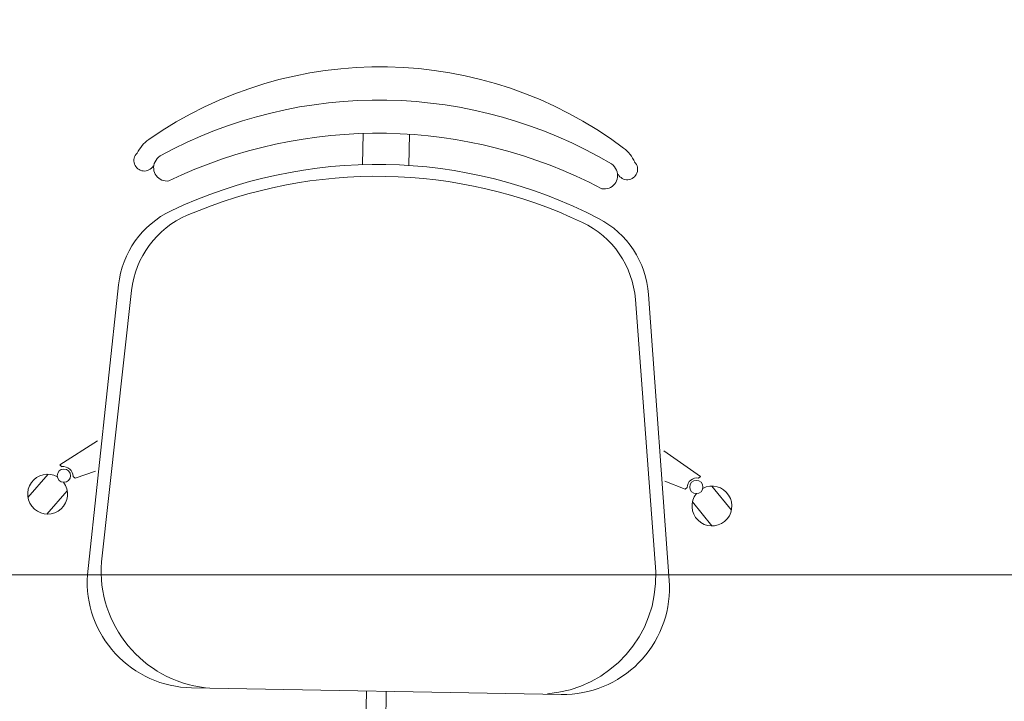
# Model space of a CAD drawing. Header units: millimetres. Extents: x 26866 to 1024070, y -428191 to 408885.
# Tile 112 of 248: x 180947 to 181689, y 389205 to 389718. Entities that reach past the tile are written whole.
import ezdxf

# ---------------------------------------------------------------- set-up
doc = ezdxf.new("R2010")
doc.units = ezdxf.units.MM
doc.header["$LTSCALE"] = 2
doc.layers.add('0_OPIS', color=7, linetype='Continuous', lineweight=13)
doc.layers.add('3DPLAN_A_TABELKA POMIESZCZEŃ', color=7, linetype='Continuous', lineweight=0)
doc.layers.add('3DPLAN_A_KRESKOWANIE 1', color=253, linetype='Continuous')
doc.layers.add('3DPLAN_A_OPIS', color=8, linetype='Continuous')
doc.layers.add('FURNITURE ZD 1 500', color=7, linetype='Continuous', lineweight=13, true_color=0x9fa8a5)
doc.styles.add('ARIAL', font='arial.ttf')

# ---------------------------------------------------------------- blocks, each defined once
blk = doc.blocks.new('kondygnacja -1')
at = {"layer": '3DPLAN_A_KRESKOWANIE 1'}
h = blk.add_hatch(dxfattribs=at)
h.set_pattern_fill('ANSI31', color=256, scale=7.5, style=0)
h.set_pattern_definition([(45, (23044.838, -26883.88), (-16.83798, 16.83798), [])])
h.paths.add_polyline_path([(31677.485, -24430.84), (30214.868, -24430.84), (30214.868, -24470.84), (30429.606, -24470.84), (30429.606, -24477.84), (30447.606, -24477.84), (30447.606, -24818.84), (30476.606, -24818.84), (30476.606, -24470.84), (31012.606, -24470.84), (31012.606, -24478.84), (31079.606, -24478.84), (31079.606, -24470.84), (31638.606, -24470.84), (31638.606, -25036.84), (31079.606, -25036.84), (31079.606, -25028.84), (31012.606, -25028.84), (31012.606, -25036.84), (30611.38, -25036.84), (30611.38, -25072.84), (31023.606, -25072.84), (31034.606, -25082.84), (31034.606, -25330.84), (31023.606, -25340.84), (30831.396, -25340.84, -0.038531), (30832.58, -25356.183), (30832.58, -25371.84), (31079.606, -25371.84), (31079.606, -25072.84), (31638.606, -25072.84), (31638.606, -25943.84), (30832.58, -25943.84), (30832.58, -26009.84), (31677.485, -26009.84)])
h.paths.add_polyline_path([(30682.606, -26009.84), (30832.58, -26009.84), (30832.58, -25943.84), (30760.606, -25943.84), (30760.606, -25454.668), (30735.606, -25464.584), (30735.606, -25943.84), (30682.606, -25943.84)])
h.paths.add_polyline_path([(30679.606, -25371.84), (30735.606, -25371.84), (30735.606, -25464.584), (30760.606, -25454.668), (30760.606, -25371.84), (30832.58, -25371.84), (30832.58, -25356.183, 0.038531), (30831.396, -25340.84), (30679.606, -25340.84)])
h.paths.add_polyline_path([(30355.83, -25371.84), (30425.606, -25371.84), (30425.606, -25379.84), (30463.606, -25379.84), (30463.606, -25424.739), (30471.606, -25424.739), (30471.606, -25395.84), (30533.606, -25395.84), (30533.606, -25371.84), (30576.606, -25371.84), (30576.606, -25341.84), (30472.606, -25341.84), (30472.606, -25326.84), (30427.606, -25326.84), (30427.606, -25341.84), (30355.83, -25341.84)])
h.paths.add_polyline_path([(30456.606, -25936.84), (30425.606, -25936.84), (30425.606, -25945.84), (30380.606, -25945.84), (30380.606, -26009.84), (30512.606, -26009.84), (30512.606, -25943.84), (30466.606, -25943.84), (30466.606, -25712.84), (30456.606, -25712.84)])
h.paths.add_polyline_path([(28888.606, -25941.84), (28888.606, -26009.84), (29013.606, -26009.84), (29013.606, -25941.84)])
h.paths.add_polyline_path([(28591.166, -26009.84), (28591.166, -25944.84), (28547.606, -25944.84), (28547.606, -26009.84)])
h.paths.add_polyline_path([(28624.606, -25870.534), (28654.797, -25870.534), (28654.797, -25924.534), (28624.606, -25924.534), (28624.606, -25944.84), (28591.166, -25944.84), (28591.166, -26009.84), (28713.606, -26009.84), (28713.606, -25941.84), (28672.606, -25941.84), (28672.606, -25932.84), (28657.606, -25932.84), (28657.606, -25716.84), (28624.606, -25716.84)])
h.paths.add_polyline_path([(28372.606, -25944.84), (28328.606, -25944.84), (28328.606, -25907.84), (28282.606, -25907.84), (28282.606, -25944.84), (28248.606, -25944.84), (28248.606, -26009.84), (28372.606, -26009.84)])
h.paths.add_polyline_path([(28092.606, -25563.84), (28054.606, -25563.84), (28054.606, -25383.84), (28067.602, -25383.84), (28067.606, -25375.84), (28340.606, -25375.84), (28340.606, -25341.84), (28070.606, -25341.84), (28070.606, -25332.84), (28030.606, -25332.84), (28030.606, -25395.598), (28048.707, -25395.598), (28048.707, -25449.598), (28030.606, -25449.598), (28030.606, -26009.84), (28073.606, -26009.84), (28073.606, -25944.84), (28054.606, -25944.84), (28054.606, -25668.84), (28092.606, -25668.84)])
h.paths.add_polyline_path([(27949.606, -25495.746), (27949.606, -25507.746), (27983.295, -25507.746), (27983.295, -25521.746), (27949.606, -25521.746), (27949.606, -25531.84), (27999.606, -25531.84), (27999.606, -25934.84), (27982.606, -25934.84), (27982.606, -25942.84), (27947.606, -25942.84), (27947.606, -26009.84), (28026.624, -26009.84), (28026.624, -25449.598), (27999.606, -25449.598), (27999.606, -25463.84), (27949.606, -25463.84), (27949.606, -25481.746), (27983.295, -25481.746), (27983.295, -25495.746)])
h.paths.add_polyline_path([(27982.606, -25361.84), (27952.606, -25361.84), (27952.606, -25332.84), (28026.624, -25332.84), (28026.624, -25395.598), (27999.606, -25395.598), (27999.606, -25377.84), (27982.606, -25377.84)])
h.paths.add_polyline_path([(26818.606, -25892.84), (26781.485, -25892.84), (26781.485, -26009.84), (26894.541, -26009.84), (26894.541, -25942.84), (26830.606, -25942.84), (26830.606, -25930.84), (26818.606, -25930.84)])
h.paths.add_polyline_path([(26894.541, -26009.84), (27115.936, -26009.84), (27115.936, -25942.84), (26894.541, -25942.84)])
h.paths.add_polyline_path([(27115.936, -25942.84), (27115.936, -26009.84), (27466.606, -26009.84), (27466.606, -25942.84), (27427.606, -25942.84), (27427.606, -25933.84), (27384.606, -25933.84), (27384.606, -25942.84)])
h.paths.add_polyline_path([(27641.606, -25942.84), (27641.606, -26009.84), (27802.606, -26009.84), (27802.606, -25942.84)])
h.paths.add_polyline_path([(30621.105, -25040.467), (30688.374, -25040.467), (30688.374, -25072.867), (30621.105, -25072.867)], flags=24)
at = {"layer": 'FURNITURE ZD 1 500', "lineweight": 0}
for p, q in [((27120.516, -25839.138), (27120.558, -25836.788)), ((27124.016, -25839.201), (27124.058, -25836.85)), ((27099.789, -25870.02), (27102.141, -25848.189)), ((27100.853, -25869.039), (27103.117, -25848.612)), ((27142.596, -25869.787), (27141.064, -25849.291)), ((27143.624, -25870.805), (27142.056, -25848.904)), ((27100.558, -25859.925), (27097.728, -25861.748)), ((27143.217, -25860.689), (27145.98, -25862.612)), ((27097.872, -25861.874), (27097.728, -25861.748)), ((27100.415, -25862.205), (27098.86, -25862.733)), ((27096.848, -25862.443), (27095.317, -25864.204)), ((27098.86, -25862.733), (27098.716, -25862.608)), ((27143.278, -25862.972), (27144.814, -25863.556)), ((27145.831, -25862.732), (27145.98, -25862.612)), ((27098.271, -25863.681), (27096.739, -25865.441)), ((27144.814, -25863.556), (27144.962, -25863.436)), ((27146.834, -25863.338), (27148.302, -25865.152)), ((27145.369, -25864.524), (27146.836, -25866.338)), ((27135.484, -25879.019), (27107.63, -25878.521)), ((27120.807, -25878.757), (27120.731, -25883.007)), ((27122.307, -25878.783), (27122.231, -25883.034))]:
    blk.add_line(p, q, dxfattribs=at)
blk.add_lwpolyline([(27105.276, -25838.472, 0.122717), (27104.886, -25838.934, 0.605717), (27105.934, -25840.364, -0.237888), (27138.545, -25840.948, 0.605717), (27139.643, -25839.556, 0.122717), (27139.27, -25839.081)], format="xyb", dxfattribs=at)
blk.add_lwpolyline([(27045.891, -25940.015), (27186.371, -25940.015), (27186.371, -25870.015), (27045.891, -25870.015)], close=True, dxfattribs=at)
for centre in [(27098.023, -25862.552), (27145.657, -25863.405)]:
    blk.add_circle(centre, 0.5, dxfattribs=at)
for centre, radius, start, end in [((27121.852, -25862.295), 30.523, 53.09804, 124.85046), ((27121.737, -25868.69), 34.411, 59.36821, 118.58029), ((27106.008, -25839.485), 2.75, 125.51712, 153.82879), ((27104.079, -25838.838), 0.782, 133.64871, 329.16337), ((27138.503, -25840.067), 2.75, 24.11971, 52.43138), ((27121.618, -25875.338), 36.217, 62.57896, 115.36955), ((27140.453, -25839.49), 0.782, 208.78513, 44.29979), ((27121.602, -25876.23), 36.217, 64.71034, 113.23817), ((27109.1, -25848.939), 7, 115.36955, 173.853), ((27110.075, -25849.383), 7, 113.23817, 173.67436), ((27134.084, -25849.813), 7, 4.27415, 64.71034), ((27135.074, -25849.404), 7, 4.0955, 62.57896), ((27097.966, -25862.618), 0.75, 0.78457, 97.16394), ((27096.794, -25863.942), 1.5, 60.60763, 36.4279), ((27145.711, -25863.473), 0.75, 80.78457, 177.16394), ((27146.835, -25864.838), 1.5, 141.5206, 117.34087), ((27109.699, -25869.701), 8.871, 175.72202, 263.38176), ((27107.774, -25870.522), 8, 176.40501, 268.97425), ((27133.732, -25870.131), 8.871, 274.56674, 2.22648), ((27135.627, -25871.021), 8, 268.97425, 1.54349)]:
    blk.add_arc(centre, radius, start, end, dxfattribs=at)
at = {"layer": '3DPLAN_A_OPIS', "color": 1, "lineweight": 30, "style": 'ARIAL'}
for tag, p in [('PRZESUNIĘCIE_WEJŚCIA', (27655.165, -24535.333)), ('WYŁĄCZONE', (27007.179, -24723.982)), ('Z_OPRACOWANIA', (26996.84, -24746.417)), ('WYŁĄCZONE', (30803.053, -24760.867)), ('Z_OPRACOWANIA', (30792.713, -24783.301)), ('WYŁĄCZONE', (28894.898, -24826.593)), ('Z_OPRACOWANIA', (28884.559, -24849.027)), ('POWIĘKSZENIE_WEJŚCIA', (28313.679, -25144.412)), ('POWIĘKSZENIE_WEJŚCIA', (29600.622, -25191.363)), ('POWIĘKSZENIE_WEJŚCIA', (28011.449, -25235.417)), ('WYŁĄCZONE', (29754.423, -25678.169)), ('Z_OPRACOWANIA', (29744.084, -25700.603)), ('WYJŚCIE_EWAKUACYJNE', (27763.791, -26106.068))]:
    blk.add_attdef(tag, p, '', height=12, dxfattribs=at)
at = {"layer": '3DPLAN_A_OPIS', "color": 0, "lineweight": 30, "style": 'ARIAL'}
for tag, p in [('UGUL_1', (29350.296, -24586.012)), ('UGUL_2', (29622.921, -24586.012)), ('UGUL_3', (29833.15, -24586.012))]:
    blk.add_attdef(tag, p, '', height=12, dxfattribs=at)
at = {"layer": '3DPLAN_A_TABELKA POMIESZCZEŃ', "ltscale": 0.5, "style": 'ARIAL'}
for tag, p in [('KURTYNA', (27861.913, -26064.849)), ('POWIETRZNA', (27861.913, -26084.562))]:
    blk.add_attdef(tag, p, '', height=12, dxfattribs=at)

msp = doc.modelspace()

# ---------------------------------------------------------------- block references
at = {"layer": '0_OPIS', "xscale": 10, "yscale": 10, "zscale": 10}
msp.add_blockref('kondygnacja -1', (-90000, 648000), dxfattribs=at)

doc.saveas('drawing.dxf')
